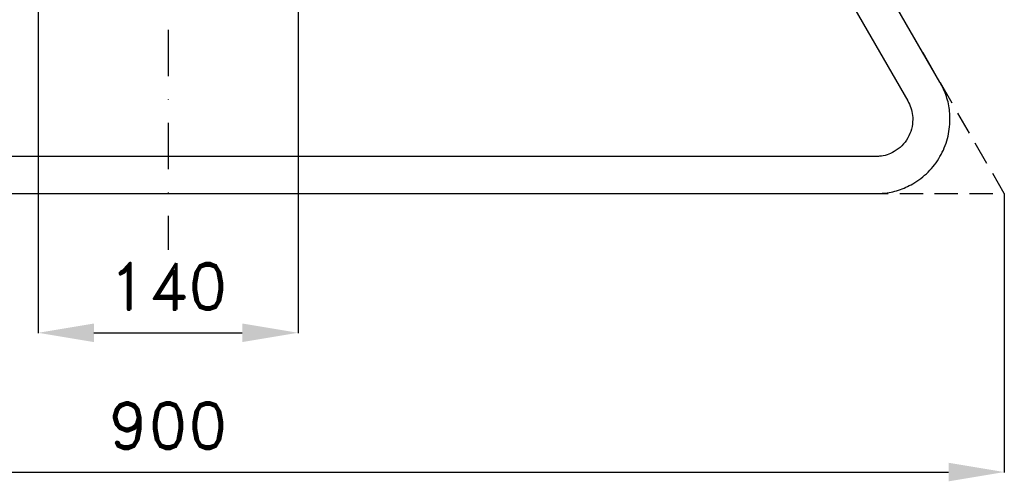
# Model space of a CAD drawing. Header units: millimetres. Extents: x -29 to 951, y -155 to 840.
# Tile 2 of 6: x 341 to 871, y -155 to 94. Entities that reach past the tile are written whole.
import ezdxf

# ---------------------------------------------------------------- set-up
doc = ezdxf.new("R2010")
doc.units = ezdxf.units.MM
doc.header["$LTSCALE"] = 5
doc.linetypes.add('ČERCHOVANÁX2', pattern=[2, 1, -0.5, 0, -0.5])
doc.linetypes.add('ČÁRKOVANÁX2', pattern=[1.5, 1, -0.5])
doc.layers.add('Kóty', color=2, linetype='Continuous')
doc.layers.add('Značka', color=7, linetype='Continuous')
doc.styles.get("Standard").update_dxf_attribs({"font": 'romand.shx', "height": 25})
doc.dimstyles.get("Standard").update_dxf_attribs({"dimtxt": 25, "dimasz": 30, "dimexe": 0.18, "dimexo": 0.0625, "dimgap": 12.5, "dimtad": 1, "dimdec": 0, "dimzin": 0, "dimdsep": 46, "dimtxsty": 'Standard', "dimcen": 0.09, "dimadec": 0, "dimazin": 0, "dimtfac": 1, "dimtdec": 0, "dimtofl": 0, "dimtmove": 0, "dimatfit": 3, "dimfxl": 1, "dimtolj": 1, "dimtzin": 0, "dimarcsym": 0})

# ---------------------------------------------------------------- blocks, each defined once
blk = doc.blocks.new('*D0')
at = {"layer": 'Defpoints', "color": 0, "transparency": 16777216}
for p in [(-29.28, 0.06), (870.72, 0.06), (870.72, -149.94)]:
    blk.add_point(p, dxfattribs=at)
at = {"layer": 'Kóty', "color": 0, "lineweight": -2, "transparency": 16777216}
for p, q in [((-29.28, 0), (-29.28, -150.12)), ((870.72, 0), (870.72, -150.12)), ((0.72, -149.94), (840.72, -149.94))]:
    blk.add_line(p, q, dxfattribs=at)
at = {"layer": 'Kóty', "color": 0, "transparency": 16777216}
for points in [[(0.72, -144.94), (0.72, -154.94), (-29.28, -149.94)], [(840.72, -144.94), (840.72, -154.94), (870.72, -149.94)]]:
    blk.add_solid(points, dxfattribs=at)
at = {"layer": 'Kóty', "color": 0, "transparency": 16777216, "insert": (420.72, -124.94), "char_height": 25, "attachment_point": 5}
blk.add_mtext('\\A1;900', dxfattribs=at)
blk = doc.blocks.new('*D2')
at = {"layer": 'Defpoints', "color": 0, "transparency": 16777216}
for p in [(350.82, 297.43), (490.69, 298.94), (490.69, -74.94)]:
    blk.add_point(p, dxfattribs=at)
at = {"layer": 'Kóty', "color": 0, "lineweight": -2, "transparency": 16777216}
for p, q in [((350.82, 297.37), (350.82, -75.12)), ((490.69, 298.88), (490.69, -75.12)), ((380.82, -74.94), (460.69, -74.94))]:
    blk.add_line(p, q, dxfattribs=at)
at = {"layer": 'Kóty', "color": 0, "transparency": 16777216}
for points in [[(380.82, -69.94), (380.82, -79.94), (350.82, -74.94)], [(460.69, -69.94), (460.69, -79.94), (490.69, -74.94)]]:
    blk.add_solid(points, dxfattribs=at)
at = {"layer": 'Kóty', "color": 0, "transparency": 16777216, "insert": (420.76, -49.94), "char_height": 25, "attachment_point": 5}
blk.add_mtext('\\A1;140', dxfattribs=at)

msp = doc.modelspace()

# ---------------------------------------------------------------- linework, layer by layer
at = {"layer": 'Značka', "color": 6, "linetype": 'ČERCHOVANÁX2', "lineweight": 25, "ltscale": 5}
msp.add_line((420.72, 839.71), (420.72, -30.29), dxfattribs=at)
at = {"layer": 'Značka', "color": 6, "linetype": 'ČÁRKOVANÁX2', "ltscale": 2.5}
msp.add_lwpolyline([(870.72, 0.06), (420.72, 779.48), (-29.28, 0.06)], close=True, dxfattribs=at)
at = {"layer": 'Značka', "color": 5}
msp.add_lwpolyline([(836.08, 60), (455.36, 719.42)], dxfattribs=at)
at = {"layer": 'Značka', "color": 1}
for points in [[(801.43, 20), (40, 20, -0.003586), (38.95, 20.04, -0.010756), (37.91, 20.11, -0.05582), (33.82, 20.95, -0.05597), (30, 22.68, -0.06955), (25.83, 25.83, -0.069786), (22.68, 30, -0.069503), (20.65, 34.81, -0.067814), (20, 40, -0.055933), (20.39, 44.19, -0.060881), (21.73, 48.13, -0.012187), (22.19, 49.07, -0.00406), (22.68, 50), (403.4, 709.42)], [(438.04, 709.42), (818.76, 50), (819.24, 49.07), (819.71, 48.13, -0.055637), (821.02, 44.18, -0.055928), (821.43, 40, -0.069571), (820.79, 34.81, -0.069825), (818.76, 30, -0.069532), (815.6, 25.84, -0.067733), (811.43, 22.68, -0.055923), (807.61, 20.93, -0.061121), (803.53, 20.11, -0.012253), (802.48, 20.04, -0.004086), (801.43, 20)]]:
    msp.add_lwpolyline(points, format="xyb", dxfattribs=at)
at = {"layer": 'Značka', "color": 5}
msp.add_lwpolyline([(40, 0), (801.43, 0, 0.003581), (803.53, 0.08, 0.010743), (805.62, 0.22, 0.055797), (813.79, 1.9, 0.055991), (821.43, 5.36, 0.069582), (829.78, 11.66, 0.069787), (836.08, 20, 0.069497), (840.13, 29.62, 0.067792), (841.43, 40, 0.055928), (840.65, 48.37, 0.060939), (837.98, 56.27), (837.06, 58.15), (836.08, 60)], format="xyb", dxfattribs=at)

# ---------------------------------------------------------------- dimensions: what is measured, and where the dimension line sits
at = {"layer": 'Kóty'}
for base, p1, p2, picture, middle in [((490.69, -74.94), (350.82, 297.43), (490.69, 298.94), '*D2', (420.76, -49.94)), ((870.72, -149.94), (-29.28, 0.06), (870.72, 0.06), '*D0', (420.72, -124.94))]:
    dim = msp.add_linear_dim(base=base, p1=p1, p2=p2, dimstyle='Standard', dxfattribs=at)
    dim.commit()
    dim.dimension.update_dxf_attribs({"geometry": picture, "text_midpoint": middle})

doc.saveas('drawing.dxf')
